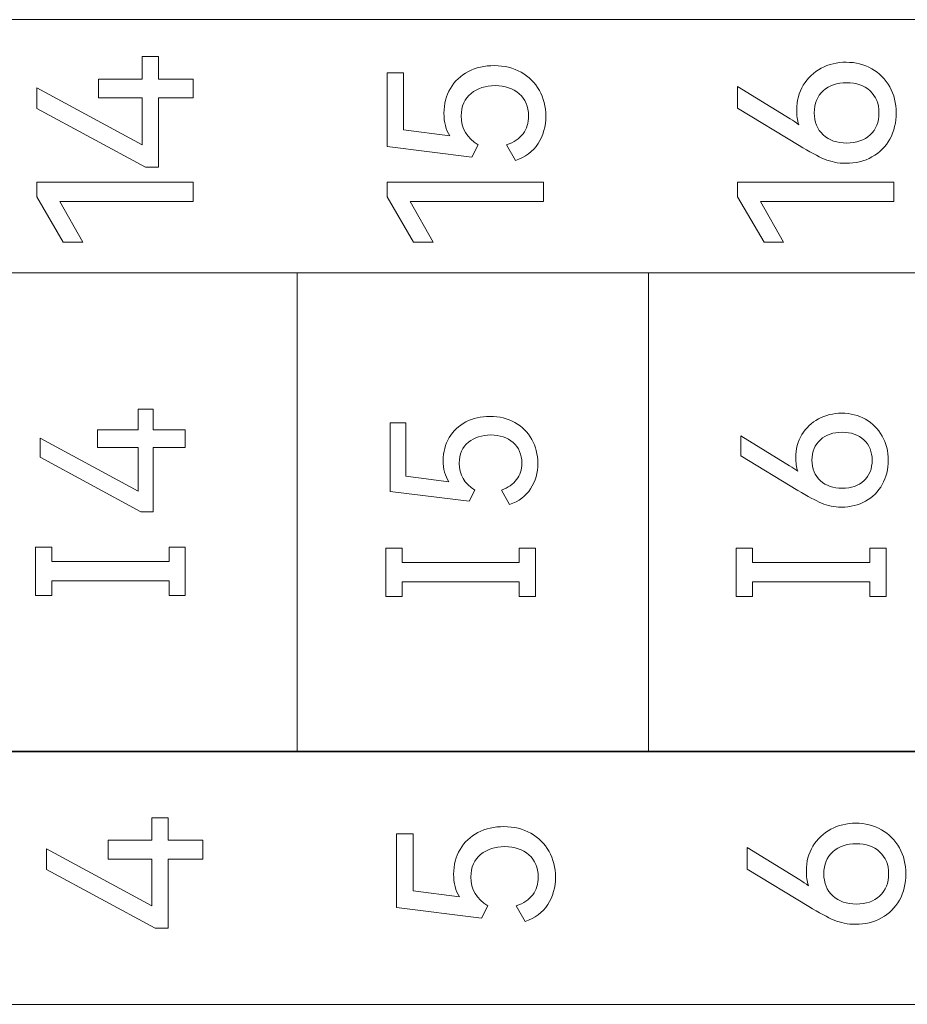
# Model space of a CAD drawing. Header units: millimetres. Extents: x 0 to 427, y 0 to 299.
# Tile 21 of 34: x 165 to 176, y 129 to 141. Entities that reach past the tile are written whole.
import ezdxf

# ---------------------------------------------------------------- set-up
doc = ezdxf.new("R2010")
doc.units = ezdxf.units.MM
doc.header["$MEASUREMENT"] = 0
doc.layers.add('layer 1', color=7, linetype='Continuous')

msp = doc.modelspace()

# ---------------------------------------------------------------- linework, layer by layer
at = {"layer": 'layer 1', "lineweight": 9}
for points, knots in [([(148.277, 137.901), (148.277, 137.901), (148.277, 140.833), (148.277, 140.833), (148.277, 140.833), (148.277, 140.833), (184.91, 140.833), (184.91, 140.833), (184.91, 140.833), (184.91, 140.833), (184.91, 137.901), (184.91, 137.901), (184.91, 137.901), (184.91, 137.901), (148.277, 137.901), (148.277, 137.901)], [0, 0, 0, 0, 0.25, 0.25, 0.25, 0.25, 0.5, 0.5, 0.5, 0.5, 0.75, 0.75, 0.75, 0.75, 1, 1, 1, 1]), ([(166.328, 140.145), (166.328, 140.145), (166.834, 140.145), (166.834, 140.145), (166.834, 140.145), (166.834, 140.145), (166.834, 140.405), (166.834, 140.405), (166.834, 140.405), (166.834, 140.405), (167.025, 140.405), (167.025, 140.405), (167.025, 140.405), (167.025, 140.405), (167.025, 140.145), (167.025, 140.145), (167.025, 140.145), (167.025, 140.145), (167.425, 140.145), (167.425, 140.145), (167.425, 140.145), (167.425, 140.145), (167.425, 139.926), (167.425, 139.926), (167.425, 139.926), (167.425, 139.926), (167.025, 139.926), (167.025, 139.926), (167.025, 139.926), (167.025, 139.926), (167.025, 139.125), (167.025, 139.125), (167.025, 139.125), (167.025, 139.125), (166.871, 139.125), (166.871, 139.125), (166.871, 139.125), (166.871, 139.125), (165.614, 139.805), (165.614, 139.805), (165.614, 139.805), (165.614, 139.805), (165.614, 140.044), (165.614, 140.044), (165.614, 140.044), (165.614, 140.044), (166.834, 139.382), (166.834, 139.382), (166.834, 139.382), (166.834, 139.382), (166.834, 139.926), (166.834, 139.926), (166.834, 139.926), (166.834, 139.926), (166.328, 139.926), (166.328, 139.926), (166.328, 139.926), (166.328, 139.926), (166.328, 140.145), (166.328, 140.145)], [0, 0, 0, 0, 0.066667, 0.066667, 0.066667, 0.066667, 0.133333, 0.133333, 0.133333, 0.133333, 0.2, 0.2, 0.2, 0.2, 0.266667, 0.266667, 0.266667, 0.266667, 0.333333, 0.333333, 0.333333, 0.333333, 0.4, 0.4, 0.4, 0.4, 0.466667, 0.466667, 0.466667, 0.466667, 0.533333, 0.533333, 0.533333, 0.533333, 0.6, 0.6, 0.6, 0.6, 0.666667, 0.666667, 0.666667, 0.666667, 0.733333, 0.733333, 0.733333, 0.733333, 0.8, 0.8, 0.8, 0.8, 0.866667, 0.866667, 0.866667, 0.866667, 0.933333, 0.933333, 0.933333, 0.933333, 1, 1, 1, 1]), ([(174.414, 139.787), (174.414, 139.894), (174.44, 139.99), (174.491, 140.074), (174.491, 140.074), (174.541, 140.157), (174.611, 140.224), (174.698, 140.27), (174.698, 140.27), (174.785, 140.316), (174.882, 140.34), (174.987, 140.34), (174.987, 140.34), (175.096, 140.34), (175.194, 140.315), (175.283, 140.265), (175.283, 140.265), (175.372, 140.215), (175.442, 140.144), (175.492, 140.055), (175.492, 140.055), (175.542, 139.966), (175.567, 139.865), (175.567, 139.755), (175.567, 139.755), (175.567, 139.642), (175.543, 139.54), (175.493, 139.451), (175.493, 139.451), (175.444, 139.362), (175.375, 139.293), (175.286, 139.244), (175.286, 139.244), (175.197, 139.195), (175.096, 139.17), (174.982, 139.17), (174.982, 139.17), (174.893, 139.17), (174.811, 139.186), (174.736, 139.218), (174.736, 139.218), (174.661, 139.25), (174.563, 139.303), (174.441, 139.377), (174.441, 139.377), (174.441, 139.377), (173.73, 139.809), (173.73, 139.809), (173.73, 139.809), (173.73, 139.809), (173.73, 140.059), (173.73, 140.059), (173.73, 140.059), (173.73, 140.059), (174.338, 139.686), (174.338, 139.686), (174.338, 139.686), (174.373, 139.664), (174.408, 139.64), (174.439, 139.617), (174.439, 139.617), (174.422, 139.668), (174.414, 139.725), (174.414, 139.787)], [0, 0, 0, 0, 0.0625, 0.0625, 0.0625, 0.0625, 0.125, 0.125, 0.125, 0.125, 0.1875, 0.1875, 0.1875, 0.1875, 0.25, 0.25, 0.25, 0.25, 0.3125, 0.3125, 0.3125, 0.3125, 0.375, 0.375, 0.375, 0.375, 0.4375, 0.4375, 0.4375, 0.4375, 0.5, 0.5, 0.5, 0.5, 0.5625, 0.5625, 0.5625, 0.5625, 0.625, 0.625, 0.625, 0.625, 0.6875, 0.6875, 0.6875, 0.6875, 0.75, 0.75, 0.75, 0.75, 0.8125, 0.8125, 0.8125, 0.8125, 0.875, 0.875, 0.875, 0.875, 0.9375, 0.9375, 0.9375, 0.9375, 1, 1, 1, 1]), ([(170.329, 139.75), (170.329, 139.857), (170.355, 139.953), (170.404, 140.037), (170.404, 140.037), (170.454, 140.12), (170.524, 140.186), (170.612, 140.232), (170.612, 140.232), (170.699, 140.277), (170.8, 140.301), (170.912, 140.301), (170.912, 140.301), (171.029, 140.301), (171.133, 140.275), (171.223, 140.224), (171.223, 140.224), (171.313, 140.174), (171.384, 140.103), (171.434, 140.014), (171.434, 140.014), (171.484, 139.926), (171.51, 139.827), (171.51, 139.718), (171.51, 139.718), (171.51, 139.598), (171.479, 139.491), (171.419, 139.398), (171.419, 139.398), (171.36, 139.306), (171.272, 139.241), (171.156, 139.204), (171.156, 139.204), (171.156, 139.204), (171.055, 139.382), (171.055, 139.382), (171.055, 139.382), (171.139, 139.412), (171.202, 139.455), (171.245, 139.512), (171.245, 139.512), (171.288, 139.569), (171.309, 139.637), (171.309, 139.718), (171.309, 139.718), (171.309, 139.827), (171.273, 139.913), (171.201, 139.975), (171.201, 139.975), (171.129, 140.037), (171.035, 140.069), (170.922, 140.069), (170.922, 140.069), (170.811, 140.069), (170.718, 140.038), (170.643, 139.979), (170.643, 139.979), (170.568, 139.919), (170.529, 139.832), (170.529, 139.718), (170.529, 139.718), (170.529, 139.575), (170.594, 139.463), (170.724, 139.382), (170.724, 139.382), (170.724, 139.382), (170.653, 139.241), (170.653, 139.241), (170.653, 139.241), (170.653, 139.241), (169.67, 139.365), (169.67, 139.365), (169.67, 139.365), (169.67, 139.365), (169.67, 140.219), (169.67, 140.219), (169.67, 140.219), (169.67, 140.219), (169.862, 140.219), (169.862, 140.219), (169.862, 140.219), (169.862, 140.219), (169.862, 139.558), (169.862, 139.558), (169.862, 139.558), (169.862, 139.558), (170.398, 139.486), (170.398, 139.486), (170.398, 139.486), (170.352, 139.558), (170.329, 139.646), (170.329, 139.75)], [0, 0, 0, 0, 0.043478, 0.043478, 0.043478, 0.043478, 0.086957, 0.086957, 0.086957, 0.086957, 0.130435, 0.130435, 0.130435, 0.130435, 0.173913, 0.173913, 0.173913, 0.173913, 0.217391, 0.217391, 0.217391, 0.217391, 0.26087, 0.26087, 0.26087, 0.26087, 0.304348, 0.304348, 0.304348, 0.304348, 0.347826, 0.347826, 0.347826, 0.347826, 0.391304, 0.391304, 0.391304, 0.391304, 0.434783, 0.434783, 0.434783, 0.434783, 0.478261, 0.478261, 0.478261, 0.478261, 0.521739, 0.521739, 0.521739, 0.521739, 0.565217, 0.565217, 0.565217, 0.565217, 0.608696, 0.608696, 0.608696, 0.608696, 0.652174, 0.652174, 0.652174, 0.652174, 0.695652, 0.695652, 0.695652, 0.695652, 0.73913, 0.73913, 0.73913, 0.73913, 0.782609, 0.782609, 0.782609, 0.782609, 0.826087, 0.826087, 0.826087, 0.826087, 0.869565, 0.869565, 0.869565, 0.869565, 0.913043, 0.913043, 0.913043, 0.913043, 0.956522, 0.956522, 0.956522, 0.956522, 1, 1, 1, 1]), ([(175.367, 139.755), (175.367, 139.86), (175.332, 139.945), (175.264, 140.008), (175.264, 140.008), (175.195, 140.071), (175.105, 140.103), (174.994, 140.103), (174.994, 140.103), (174.882, 140.103), (174.791, 140.072), (174.722, 140.009), (174.722, 140.009), (174.652, 139.947), (174.617, 139.862), (174.617, 139.755), (174.617, 139.755), (174.617, 139.648), (174.652, 139.563), (174.722, 139.5), (174.722, 139.5), (174.792, 139.436), (174.882, 139.404), (174.994, 139.404), (174.994, 139.404), (175.106, 139.404), (175.197, 139.437), (175.265, 139.5), (175.265, 139.5), (175.333, 139.562), (175.367, 139.648), (175.367, 139.755)], [0, 0, 0, 0, 0.125, 0.125, 0.125, 0.125, 0.25, 0.25, 0.25, 0.25, 0.375, 0.375, 0.375, 0.375, 0.5, 0.5, 0.5, 0.5, 0.625, 0.625, 0.625, 0.625, 0.75, 0.75, 0.75, 0.75, 0.875, 0.875, 0.875, 0.875, 1, 1, 1, 1]), ([(166.148, 138.256), (166.148, 138.256), (165.921, 138.256), (165.921, 138.256), (165.921, 138.256), (165.921, 138.256), (165.614, 138.782), (165.614, 138.782), (165.614, 138.782), (165.614, 138.782), (165.614, 138.95), (165.614, 138.95), (165.614, 138.95), (165.614, 138.95), (167.425, 138.95), (167.425, 138.95), (167.425, 138.95), (167.425, 138.95), (167.425, 138.728), (167.425, 138.728), (167.425, 138.728), (167.425, 138.728), (165.879, 138.728), (165.879, 138.728), (165.879, 138.728), (165.879, 138.728), (166.148, 138.256), (166.148, 138.256)], [0, 0, 0, 0, 0.142857, 0.142857, 0.142857, 0.142857, 0.285714, 0.285714, 0.285714, 0.285714, 0.428571, 0.428571, 0.428571, 0.428571, 0.571429, 0.571429, 0.571429, 0.571429, 0.714286, 0.714286, 0.714286, 0.714286, 0.857143, 0.857143, 0.857143, 0.857143, 1, 1, 1, 1]), ([(170.206, 138.256), (170.206, 138.256), (169.978, 138.256), (169.978, 138.256), (169.978, 138.256), (169.978, 138.256), (169.672, 138.782), (169.672, 138.782), (169.672, 138.782), (169.672, 138.782), (169.672, 138.95), (169.672, 138.95), (169.672, 138.95), (169.672, 138.95), (171.482, 138.95), (171.482, 138.95), (171.482, 138.95), (171.482, 138.95), (171.482, 138.728), (171.482, 138.728), (171.482, 138.728), (171.482, 138.728), (169.937, 138.728), (169.937, 138.728), (169.937, 138.728), (169.937, 138.728), (170.206, 138.256), (170.206, 138.256)], [0, 0, 0, 0, 0.142857, 0.142857, 0.142857, 0.142857, 0.285714, 0.285714, 0.285714, 0.285714, 0.428571, 0.428571, 0.428571, 0.428571, 0.571429, 0.571429, 0.571429, 0.571429, 0.714286, 0.714286, 0.714286, 0.714286, 0.857143, 0.857143, 0.857143, 0.857143, 1, 1, 1, 1]), ([(174.263, 138.256), (174.263, 138.256), (174.036, 138.256), (174.036, 138.256), (174.036, 138.256), (174.036, 138.256), (173.73, 138.782), (173.73, 138.782), (173.73, 138.782), (173.73, 138.782), (173.73, 138.95), (173.73, 138.95), (173.73, 138.95), (173.73, 138.95), (175.54, 138.95), (175.54, 138.95), (175.54, 138.95), (175.54, 138.95), (175.54, 138.728), (175.54, 138.728), (175.54, 138.728), (175.54, 138.728), (173.994, 138.728), (173.994, 138.728), (173.994, 138.728), (173.994, 138.728), (174.263, 138.256), (174.263, 138.256)], [0, 0, 0, 0, 0.142857, 0.142857, 0.142857, 0.142857, 0.285714, 0.285714, 0.285714, 0.285714, 0.428571, 0.428571, 0.428571, 0.428571, 0.571429, 0.571429, 0.571429, 0.571429, 0.714286, 0.714286, 0.714286, 0.714286, 0.857143, 0.857143, 0.857143, 0.857143, 1, 1, 1, 1]), ([(184.91, 137.901), (184.91, 137.901), (180.839, 137.901), (180.839, 137.901), (180.839, 137.901), (180.839, 137.901), (176.769, 137.901), (176.769, 137.901), (176.769, 137.901), (176.769, 137.901), (172.699, 137.901), (172.699, 137.901), (172.699, 137.901), (172.699, 137.901), (168.628, 137.901), (168.628, 137.901), (168.628, 137.901), (168.628, 137.901), (164.558, 137.901), (164.558, 137.901), (164.558, 137.901), (164.558, 137.901), (160.487, 137.901), (160.487, 137.901), (160.487, 137.901), (160.487, 137.901), (156.417, 137.901), (156.417, 137.901), (156.417, 137.901), (156.417, 137.901), (152.347, 137.901), (152.347, 137.901), (152.347, 137.901), (152.347, 137.901), (148.277, 137.901), (148.277, 137.901)], [0, 0, 0, 0, 0.111111, 0.111111, 0.111111, 0.111111, 0.222222, 0.222222, 0.222222, 0.222222, 0.333333, 0.333333, 0.333333, 0.333333, 0.444444, 0.444444, 0.444444, 0.444444, 0.555556, 0.555556, 0.555556, 0.555556, 0.666667, 0.666667, 0.666667, 0.666667, 0.777778, 0.777778, 0.777778, 0.777778, 0.888889, 0.888889, 0.888889, 0.888889, 1, 1, 1, 1]), ([(166.316, 136.083), (166.316, 136.083), (166.786, 136.083), (166.786, 136.083), (166.786, 136.083), (166.786, 136.083), (166.786, 136.324), (166.786, 136.324), (166.786, 136.324), (166.786, 136.324), (166.962, 136.324), (166.962, 136.324), (166.962, 136.324), (166.962, 136.324), (166.962, 136.083), (166.962, 136.083), (166.962, 136.083), (166.962, 136.083), (167.334, 136.083), (167.334, 136.083), (167.334, 136.083), (167.334, 136.083), (167.334, 135.879), (167.334, 135.879), (167.334, 135.879), (167.334, 135.879), (166.962, 135.879), (166.962, 135.879), (166.962, 135.879), (166.962, 135.879), (166.962, 135.136), (166.962, 135.136), (166.962, 135.136), (166.962, 135.136), (166.82, 135.136), (166.82, 135.136), (166.82, 135.136), (166.82, 135.136), (165.653, 135.767), (165.653, 135.767), (165.653, 135.767), (165.653, 135.767), (165.653, 135.989), (165.653, 135.989), (165.653, 135.989), (165.653, 135.989), (166.786, 135.374), (166.786, 135.374), (166.786, 135.374), (166.786, 135.374), (166.786, 135.879), (166.786, 135.879), (166.786, 135.879), (166.786, 135.879), (166.316, 135.879), (166.316, 135.879), (166.316, 135.879), (166.316, 135.879), (166.316, 136.083), (166.316, 136.083)], [0, 0, 0, 0, 0.066667, 0.066667, 0.066667, 0.066667, 0.133333, 0.133333, 0.133333, 0.133333, 0.2, 0.2, 0.2, 0.2, 0.266667, 0.266667, 0.266667, 0.266667, 0.333333, 0.333333, 0.333333, 0.333333, 0.4, 0.4, 0.4, 0.4, 0.466667, 0.466667, 0.466667, 0.466667, 0.533333, 0.533333, 0.533333, 0.533333, 0.6, 0.6, 0.6, 0.6, 0.666667, 0.666667, 0.666667, 0.666667, 0.733333, 0.733333, 0.733333, 0.733333, 0.8, 0.8, 0.8, 0.8, 0.866667, 0.866667, 0.866667, 0.866667, 0.933333, 0.933333, 0.933333, 0.933333, 1, 1, 1, 1]), ([(170.32, 135.728), (170.32, 135.827), (170.344, 135.916), (170.39, 135.994), (170.39, 135.994), (170.437, 136.072), (170.501, 136.132), (170.583, 136.175), (170.583, 136.175), (170.665, 136.218), (170.758, 136.239), (170.862, 136.239), (170.862, 136.239), (170.97, 136.239), (171.066, 136.216), (171.15, 136.168), (171.15, 136.168), (171.235, 136.121), (171.3, 136.056), (171.347, 135.973), (171.347, 135.973), (171.393, 135.891), (171.416, 135.799), (171.416, 135.698), (171.416, 135.698), (171.416, 135.587), (171.389, 135.488), (171.333, 135.401), (171.333, 135.401), (171.277, 135.315), (171.196, 135.255), (171.089, 135.221), (171.089, 135.221), (171.089, 135.221), (170.995, 135.386), (170.995, 135.386), (170.995, 135.386), (171.073, 135.414), (171.131, 135.454), (171.171, 135.507), (171.171, 135.507), (171.211, 135.56), (171.231, 135.623), (171.231, 135.698), (171.231, 135.698), (171.231, 135.799), (171.197, 135.879), (171.13, 135.937), (171.13, 135.937), (171.063, 135.995), (170.976, 136.024), (170.871, 136.024), (170.871, 136.024), (170.768, 136.024), (170.682, 135.996), (170.612, 135.94), (170.612, 135.94), (170.541, 135.884), (170.506, 135.804), (170.506, 135.698), (170.506, 135.698), (170.506, 135.565), (170.566, 135.461), (170.687, 135.386), (170.687, 135.386), (170.687, 135.386), (170.621, 135.256), (170.621, 135.256), (170.621, 135.256), (170.621, 135.256), (169.708, 135.37), (169.708, 135.37), (169.708, 135.37), (169.708, 135.37), (169.708, 136.164), (169.708, 136.164), (169.708, 136.164), (169.708, 136.164), (169.887, 136.164), (169.887, 136.164), (169.887, 136.164), (169.887, 136.164), (169.887, 135.549), (169.887, 135.549), (169.887, 135.549), (169.887, 135.549), (170.385, 135.483), (170.385, 135.483), (170.385, 135.483), (170.342, 135.55), (170.32, 135.632), (170.32, 135.728)], [0, 0, 0, 0, 0.043478, 0.043478, 0.043478, 0.043478, 0.086957, 0.086957, 0.086957, 0.086957, 0.130435, 0.130435, 0.130435, 0.130435, 0.173913, 0.173913, 0.173913, 0.173913, 0.217391, 0.217391, 0.217391, 0.217391, 0.26087, 0.26087, 0.26087, 0.26087, 0.304348, 0.304348, 0.304348, 0.304348, 0.347826, 0.347826, 0.347826, 0.347826, 0.391304, 0.391304, 0.391304, 0.391304, 0.434783, 0.434783, 0.434783, 0.434783, 0.478261, 0.478261, 0.478261, 0.478261, 0.521739, 0.521739, 0.521739, 0.521739, 0.565217, 0.565217, 0.565217, 0.565217, 0.608696, 0.608696, 0.608696, 0.608696, 0.652174, 0.652174, 0.652174, 0.652174, 0.695652, 0.695652, 0.695652, 0.695652, 0.73913, 0.73913, 0.73913, 0.73913, 0.782609, 0.782609, 0.782609, 0.782609, 0.826087, 0.826087, 0.826087, 0.826087, 0.869565, 0.869565, 0.869565, 0.869565, 0.913043, 0.913043, 0.913043, 0.913043, 0.956522, 0.956522, 0.956522, 0.956522, 1, 1, 1, 1]), ([(174.403, 135.762), (174.403, 135.862), (174.427, 135.95), (174.474, 136.028), (174.474, 136.028), (174.522, 136.106), (174.586, 136.167), (174.667, 136.211), (174.667, 136.211), (174.748, 136.254), (174.837, 136.276), (174.935, 136.276), (174.935, 136.276), (175.036, 136.276), (175.128, 136.253), (175.21, 136.206), (175.21, 136.206), (175.293, 136.16), (175.357, 136.095), (175.404, 136.011), (175.404, 136.011), (175.451, 135.928), (175.474, 135.835), (175.474, 135.733), (175.474, 135.733), (175.474, 135.627), (175.451, 135.533), (175.405, 135.451), (175.405, 135.451), (175.359, 135.368), (175.295, 135.304), (175.213, 135.258), (175.213, 135.258), (175.13, 135.212), (175.036, 135.189), (174.931, 135.189), (174.931, 135.189), (174.848, 135.189), (174.772, 135.204), (174.702, 135.234), (174.702, 135.234), (174.633, 135.264), (174.541, 135.313), (174.428, 135.382), (174.428, 135.382), (174.428, 135.382), (173.768, 135.783), (173.768, 135.783), (173.768, 135.783), (173.768, 135.783), (173.768, 136.015), (173.768, 136.015), (173.768, 136.015), (173.768, 136.015), (174.332, 135.668), (174.332, 135.668), (174.332, 135.668), (174.366, 135.647), (174.397, 135.626), (174.426, 135.604), (174.426, 135.604), (174.411, 135.652), (174.403, 135.704), (174.403, 135.762)], [0, 0, 0, 0, 0.0625, 0.0625, 0.0625, 0.0625, 0.125, 0.125, 0.125, 0.125, 0.1875, 0.1875, 0.1875, 0.1875, 0.25, 0.25, 0.25, 0.25, 0.3125, 0.3125, 0.3125, 0.3125, 0.375, 0.375, 0.375, 0.375, 0.4375, 0.4375, 0.4375, 0.4375, 0.5, 0.5, 0.5, 0.5, 0.5625, 0.5625, 0.5625, 0.5625, 0.625, 0.625, 0.625, 0.625, 0.6875, 0.6875, 0.6875, 0.6875, 0.75, 0.75, 0.75, 0.75, 0.8125, 0.8125, 0.8125, 0.8125, 0.875, 0.875, 0.875, 0.875, 0.9375, 0.9375, 0.9375, 0.9375, 1, 1, 1, 1]), ([(175.288, 135.733), (175.288, 135.83), (175.256, 135.909), (175.192, 135.968), (175.192, 135.968), (175.128, 136.027), (175.044, 136.056), (174.942, 136.056), (174.942, 136.056), (174.838, 136.056), (174.754, 136.027), (174.689, 135.969), (174.689, 135.969), (174.624, 135.911), (174.591, 135.832), (174.591, 135.733), (174.591, 135.733), (174.591, 135.633), (174.624, 135.554), (174.689, 135.495), (174.689, 135.495), (174.754, 135.436), (174.838, 135.407), (174.942, 135.407), (174.942, 135.407), (175.046, 135.407), (175.13, 135.436), (175.193, 135.495), (175.193, 135.495), (175.257, 135.554), (175.288, 135.633), (175.288, 135.733)], [0, 0, 0, 0, 0.125, 0.125, 0.125, 0.125, 0.25, 0.25, 0.25, 0.25, 0.375, 0.375, 0.375, 0.375, 0.5, 0.5, 0.5, 0.5, 0.625, 0.625, 0.625, 0.625, 0.75, 0.75, 0.75, 0.75, 0.875, 0.875, 0.875, 0.875, 1, 1, 1, 1]), ([(165.789, 134.724), (165.789, 134.724), (165.789, 134.558), (165.789, 134.558), (165.789, 134.558), (165.789, 134.558), (167.145, 134.558), (167.145, 134.558), (167.145, 134.558), (167.145, 134.558), (167.145, 134.724), (167.145, 134.724), (167.145, 134.724), (167.145, 134.724), (167.334, 134.724), (167.334, 134.724), (167.334, 134.724), (167.334, 134.724), (167.334, 134.167), (167.334, 134.167), (167.334, 134.167), (167.334, 134.167), (167.145, 134.167), (167.145, 134.167), (167.145, 134.167), (167.145, 134.167), (167.145, 134.334), (167.145, 134.334), (167.145, 134.334), (167.145, 134.334), (165.789, 134.334), (165.789, 134.334), (165.789, 134.334), (165.789, 134.334), (165.789, 134.167), (165.789, 134.167), (165.789, 134.167), (165.789, 134.167), (165.599, 134.167), (165.599, 134.167), (165.599, 134.167), (165.599, 134.167), (165.599, 134.724), (165.599, 134.724), (165.599, 134.724), (165.599, 134.724), (165.789, 134.724), (165.789, 134.724)], [0, 0, 0, 0, 0.083333, 0.083333, 0.083333, 0.083333, 0.166667, 0.166667, 0.166667, 0.166667, 0.25, 0.25, 0.25, 0.25, 0.333333, 0.333333, 0.333333, 0.333333, 0.416667, 0.416667, 0.416667, 0.416667, 0.5, 0.5, 0.5, 0.5, 0.583333, 0.583333, 0.583333, 0.583333, 0.666667, 0.666667, 0.666667, 0.666667, 0.75, 0.75, 0.75, 0.75, 0.833333, 0.833333, 0.833333, 0.833333, 0.916667, 0.916667, 0.916667, 0.916667, 1, 1, 1, 1]), ([(169.846, 134.713), (169.846, 134.713), (169.846, 134.546), (169.846, 134.546), (169.846, 134.546), (169.846, 134.546), (171.202, 134.546), (171.202, 134.546), (171.202, 134.546), (171.202, 134.546), (171.202, 134.713), (171.202, 134.713), (171.202, 134.713), (171.202, 134.713), (171.391, 134.713), (171.391, 134.713), (171.391, 134.713), (171.391, 134.713), (171.391, 134.155), (171.391, 134.155), (171.391, 134.155), (171.391, 134.155), (171.202, 134.155), (171.202, 134.155), (171.202, 134.155), (171.202, 134.155), (171.202, 134.322), (171.202, 134.322), (171.202, 134.322), (171.202, 134.322), (169.846, 134.322), (169.846, 134.322), (169.846, 134.322), (169.846, 134.322), (169.846, 134.155), (169.846, 134.155), (169.846, 134.155), (169.846, 134.155), (169.657, 134.155), (169.657, 134.155), (169.657, 134.155), (169.657, 134.155), (169.657, 134.713), (169.657, 134.713), (169.657, 134.713), (169.657, 134.713), (169.846, 134.713), (169.846, 134.713)], [0, 0, 0, 0, 0.083333, 0.083333, 0.083333, 0.083333, 0.166667, 0.166667, 0.166667, 0.166667, 0.25, 0.25, 0.25, 0.25, 0.333333, 0.333333, 0.333333, 0.333333, 0.416667, 0.416667, 0.416667, 0.416667, 0.5, 0.5, 0.5, 0.5, 0.583333, 0.583333, 0.583333, 0.583333, 0.666667, 0.666667, 0.666667, 0.666667, 0.75, 0.75, 0.75, 0.75, 0.833333, 0.833333, 0.833333, 0.833333, 0.916667, 0.916667, 0.916667, 0.916667, 1, 1, 1, 1]), ([(173.904, 134.713), (173.904, 134.713), (173.904, 134.546), (173.904, 134.546), (173.904, 134.546), (173.904, 134.546), (175.26, 134.546), (175.26, 134.546), (175.26, 134.546), (175.26, 134.546), (175.26, 134.713), (175.26, 134.713), (175.26, 134.713), (175.26, 134.713), (175.449, 134.713), (175.449, 134.713), (175.449, 134.713), (175.449, 134.713), (175.449, 134.155), (175.449, 134.155), (175.449, 134.155), (175.449, 134.155), (175.26, 134.155), (175.26, 134.155), (175.26, 134.155), (175.26, 134.155), (175.26, 134.322), (175.26, 134.322), (175.26, 134.322), (175.26, 134.322), (173.904, 134.322), (173.904, 134.322), (173.904, 134.322), (173.904, 134.322), (173.904, 134.155), (173.904, 134.155), (173.904, 134.155), (173.904, 134.155), (173.714, 134.155), (173.714, 134.155), (173.714, 134.155), (173.714, 134.155), (173.714, 134.713), (173.714, 134.713), (173.714, 134.713), (173.714, 134.713), (173.904, 134.713), (173.904, 134.713)], [0, 0, 0, 0, 0.083333, 0.083333, 0.083333, 0.083333, 0.166667, 0.166667, 0.166667, 0.166667, 0.25, 0.25, 0.25, 0.25, 0.333333, 0.333333, 0.333333, 0.333333, 0.416667, 0.416667, 0.416667, 0.416667, 0.5, 0.5, 0.5, 0.5, 0.583333, 0.583333, 0.583333, 0.583333, 0.666667, 0.666667, 0.666667, 0.666667, 0.75, 0.75, 0.75, 0.75, 0.833333, 0.833333, 0.833333, 0.833333, 0.916667, 0.916667, 0.916667, 0.916667, 1, 1, 1, 1]), ([(148.277, 129.432), (148.277, 129.432), (148.277, 132.364), (148.277, 132.364), (148.277, 132.364), (148.277, 132.364), (184.91, 132.364), (184.91, 132.364), (184.91, 132.364), (184.91, 132.364), (184.91, 129.432), (184.91, 129.432), (184.91, 129.432), (184.91, 129.432), (148.277, 129.432), (148.277, 129.432)], [0, 0, 0, 0, 0.25, 0.25, 0.25, 0.25, 0.5, 0.5, 0.5, 0.5, 0.75, 0.75, 0.75, 0.75, 1, 1, 1, 1]), ([(184.91, 132.357), (184.91, 132.357), (180.839, 132.357), (180.839, 132.357), (180.839, 132.357), (180.839, 132.357), (176.769, 132.357), (176.769, 132.357), (176.769, 132.357), (176.769, 132.357), (172.699, 132.357), (172.699, 132.357), (172.699, 132.357), (172.699, 132.357), (168.628, 132.357), (168.628, 132.357), (168.628, 132.357), (168.628, 132.357), (164.558, 132.357), (164.558, 132.357), (164.558, 132.357), (164.558, 132.357), (160.487, 132.357), (160.487, 132.357), (160.487, 132.357), (160.487, 132.357), (156.417, 132.357), (156.417, 132.357), (156.417, 132.357), (156.417, 132.357), (152.347, 132.357), (152.347, 132.357), (152.347, 132.357), (152.347, 132.357), (148.277, 132.357), (148.277, 132.357)], [0, 0, 0, 0, 0.111111, 0.111111, 0.111111, 0.111111, 0.222222, 0.222222, 0.222222, 0.222222, 0.333333, 0.333333, 0.333333, 0.333333, 0.444444, 0.444444, 0.444444, 0.444444, 0.555556, 0.555556, 0.555556, 0.555556, 0.666667, 0.666667, 0.666667, 0.666667, 0.777778, 0.777778, 0.777778, 0.777778, 0.888889, 0.888889, 0.888889, 0.888889, 1, 1, 1, 1]), ([(166.44, 131.334), (166.44, 131.334), (166.946, 131.334), (166.946, 131.334), (166.946, 131.334), (166.946, 131.334), (166.946, 131.593), (166.946, 131.593), (166.946, 131.593), (166.946, 131.593), (167.136, 131.593), (167.136, 131.593), (167.136, 131.593), (167.136, 131.593), (167.136, 131.334), (167.136, 131.334), (167.136, 131.334), (167.136, 131.334), (167.536, 131.334), (167.536, 131.334), (167.536, 131.334), (167.536, 131.334), (167.536, 131.114), (167.536, 131.114), (167.536, 131.114), (167.536, 131.114), (167.136, 131.114), (167.136, 131.114), (167.136, 131.114), (167.136, 131.114), (167.136, 130.314), (167.136, 130.314), (167.136, 130.314), (167.136, 130.314), (166.983, 130.314), (166.983, 130.314), (166.983, 130.314), (166.983, 130.314), (165.726, 130.993), (165.726, 130.993), (165.726, 130.993), (165.726, 130.993), (165.726, 131.233), (165.726, 131.233), (165.726, 131.233), (165.726, 131.233), (166.946, 130.571), (166.946, 130.571), (166.946, 130.571), (166.946, 130.571), (166.946, 131.114), (166.946, 131.114), (166.946, 131.114), (166.946, 131.114), (166.44, 131.114), (166.44, 131.114), (166.44, 131.114), (166.44, 131.114), (166.44, 131.334), (166.44, 131.334)], [0, 0, 0, 0, 0.066667, 0.066667, 0.066667, 0.066667, 0.133333, 0.133333, 0.133333, 0.133333, 0.2, 0.2, 0.2, 0.2, 0.266667, 0.266667, 0.266667, 0.266667, 0.333333, 0.333333, 0.333333, 0.333333, 0.4, 0.4, 0.4, 0.4, 0.466667, 0.466667, 0.466667, 0.466667, 0.533333, 0.533333, 0.533333, 0.533333, 0.6, 0.6, 0.6, 0.6, 0.666667, 0.666667, 0.666667, 0.666667, 0.733333, 0.733333, 0.733333, 0.733333, 0.8, 0.8, 0.8, 0.8, 0.866667, 0.866667, 0.866667, 0.866667, 0.933333, 0.933333, 0.933333, 0.933333, 1, 1, 1, 1]), ([(170.441, 130.939), (170.441, 131.046), (170.466, 131.142), (170.516, 131.226), (170.516, 131.226), (170.566, 131.309), (170.635, 131.375), (170.723, 131.421), (170.723, 131.421), (170.812, 131.467), (170.912, 131.49), (171.024, 131.49), (171.024, 131.49), (171.14, 131.49), (171.244, 131.464), (171.335, 131.413), (171.335, 131.413), (171.425, 131.362), (171.496, 131.292), (171.546, 131.203), (171.546, 131.203), (171.596, 131.114), (171.621, 131.016), (171.621, 130.907), (171.621, 130.907), (171.621, 130.787), (171.591, 130.68), (171.531, 130.587), (171.531, 130.587), (171.471, 130.494), (171.383, 130.43), (171.268, 130.393), (171.268, 130.393), (171.268, 130.393), (171.167, 130.571), (171.167, 130.571), (171.167, 130.571), (171.251, 130.601), (171.314, 130.644), (171.357, 130.701), (171.357, 130.701), (171.4, 130.758), (171.421, 130.826), (171.421, 130.907), (171.421, 130.907), (171.421, 131.016), (171.385, 131.101), (171.312, 131.164), (171.312, 131.164), (171.24, 131.226), (171.147, 131.258), (171.033, 131.258), (171.033, 131.258), (170.923, 131.258), (170.83, 131.228), (170.754, 131.167), (170.754, 131.167), (170.679, 131.107), (170.641, 131.021), (170.641, 130.907), (170.641, 130.907), (170.641, 130.764), (170.706, 130.652), (170.836, 130.571), (170.836, 130.571), (170.836, 130.571), (170.764, 130.43), (170.764, 130.43), (170.764, 130.43), (170.764, 130.43), (169.781, 130.554), (169.781, 130.554), (169.781, 130.554), (169.781, 130.554), (169.781, 131.408), (169.781, 131.408), (169.781, 131.408), (169.781, 131.408), (169.974, 131.408), (169.974, 131.408), (169.974, 131.408), (169.974, 131.408), (169.974, 130.746), (169.974, 130.746), (169.974, 130.746), (169.974, 130.746), (170.51, 130.675), (170.51, 130.675), (170.51, 130.675), (170.464, 130.747), (170.441, 130.835), (170.441, 130.939)], [0, 0, 0, 0, 0.043478, 0.043478, 0.043478, 0.043478, 0.086957, 0.086957, 0.086957, 0.086957, 0.130435, 0.130435, 0.130435, 0.130435, 0.173913, 0.173913, 0.173913, 0.173913, 0.217391, 0.217391, 0.217391, 0.217391, 0.26087, 0.26087, 0.26087, 0.26087, 0.304348, 0.304348, 0.304348, 0.304348, 0.347826, 0.347826, 0.347826, 0.347826, 0.391304, 0.391304, 0.391304, 0.391304, 0.434783, 0.434783, 0.434783, 0.434783, 0.478261, 0.478261, 0.478261, 0.478261, 0.521739, 0.521739, 0.521739, 0.521739, 0.565217, 0.565217, 0.565217, 0.565217, 0.608696, 0.608696, 0.608696, 0.608696, 0.652174, 0.652174, 0.652174, 0.652174, 0.695652, 0.695652, 0.695652, 0.695652, 0.73913, 0.73913, 0.73913, 0.73913, 0.782609, 0.782609, 0.782609, 0.782609, 0.826087, 0.826087, 0.826087, 0.826087, 0.869565, 0.869565, 0.869565, 0.869565, 0.913043, 0.913043, 0.913043, 0.913043, 0.956522, 0.956522, 0.956522, 0.956522, 1, 1, 1, 1]), ([(174.526, 130.976), (174.526, 131.083), (174.551, 131.179), (174.602, 131.263), (174.602, 131.263), (174.653, 131.347), (174.722, 131.412), (174.81, 131.459), (174.81, 131.459), (174.897, 131.506), (174.993, 131.529), (175.099, 131.529), (175.099, 131.529), (175.207, 131.529), (175.306, 131.504), (175.395, 131.454), (175.395, 131.454), (175.484, 131.404), (175.553, 131.334), (175.604, 131.244), (175.604, 131.244), (175.654, 131.154), (175.679, 131.054), (175.679, 130.944), (175.679, 130.944), (175.679, 130.83), (175.654, 130.729), (175.605, 130.64), (175.605, 130.64), (175.555, 130.551), (175.486, 130.482), (175.397, 130.433), (175.397, 130.433), (175.309, 130.383), (175.207, 130.359), (175.094, 130.359), (175.094, 130.359), (175.005, 130.359), (174.923, 130.375), (174.848, 130.407), (174.848, 130.407), (174.773, 130.439), (174.675, 130.492), (174.553, 130.566), (174.553, 130.566), (174.553, 130.566), (173.842, 130.998), (173.842, 130.998), (173.842, 130.998), (173.842, 130.998), (173.842, 131.248), (173.842, 131.248), (173.842, 131.248), (173.842, 131.248), (174.449, 130.875), (174.449, 130.875), (174.449, 130.875), (174.485, 130.852), (174.519, 130.829), (174.55, 130.806), (174.55, 130.806), (174.534, 130.857), (174.526, 130.914), (174.526, 130.976)], [0, 0, 0, 0, 0.0625, 0.0625, 0.0625, 0.0625, 0.125, 0.125, 0.125, 0.125, 0.1875, 0.1875, 0.1875, 0.1875, 0.25, 0.25, 0.25, 0.25, 0.3125, 0.3125, 0.3125, 0.3125, 0.375, 0.375, 0.375, 0.375, 0.4375, 0.4375, 0.4375, 0.4375, 0.5, 0.5, 0.5, 0.5, 0.5625, 0.5625, 0.5625, 0.5625, 0.625, 0.625, 0.625, 0.625, 0.6875, 0.6875, 0.6875, 0.6875, 0.75, 0.75, 0.75, 0.75, 0.8125, 0.8125, 0.8125, 0.8125, 0.875, 0.875, 0.875, 0.875, 0.9375, 0.9375, 0.9375, 0.9375, 1, 1, 1, 1]), ([(175.479, 130.944), (175.479, 131.049), (175.444, 131.134), (175.375, 131.197), (175.375, 131.197), (175.306, 131.261), (175.216, 131.292), (175.106, 131.292), (175.106, 131.292), (174.994, 131.292), (174.903, 131.261), (174.833, 131.198), (174.833, 131.198), (174.763, 131.136), (174.728, 131.051), (174.728, 130.944), (174.728, 130.944), (174.728, 130.837), (174.763, 130.752), (174.833, 130.688), (174.833, 130.688), (174.903, 130.625), (174.994, 130.593), (175.106, 130.593), (175.106, 130.593), (175.218, 130.593), (175.308, 130.625), (175.376, 130.688), (175.376, 130.688), (175.445, 130.752), (175.479, 130.837), (175.479, 130.944)], [0, 0, 0, 0, 0.125, 0.125, 0.125, 0.125, 0.25, 0.25, 0.25, 0.25, 0.375, 0.375, 0.375, 0.375, 0.5, 0.5, 0.5, 0.5, 0.625, 0.625, 0.625, 0.625, 0.75, 0.75, 0.75, 0.75, 0.875, 0.875, 0.875, 0.875, 1, 1, 1, 1])]:
    msp.add_open_spline(points, degree=3, knots=knots, dxfattribs=at)
for points in [[(168.628, 132.357), (168.628, 132.357), (168.628, 137.901), (168.628, 137.901)], [(172.699, 132.357), (172.699, 132.357), (172.699, 137.901), (172.699, 137.901)]]:
    msp.add_open_spline(points, degree=3, dxfattribs=at)

doc.saveas('drawing.dxf')
